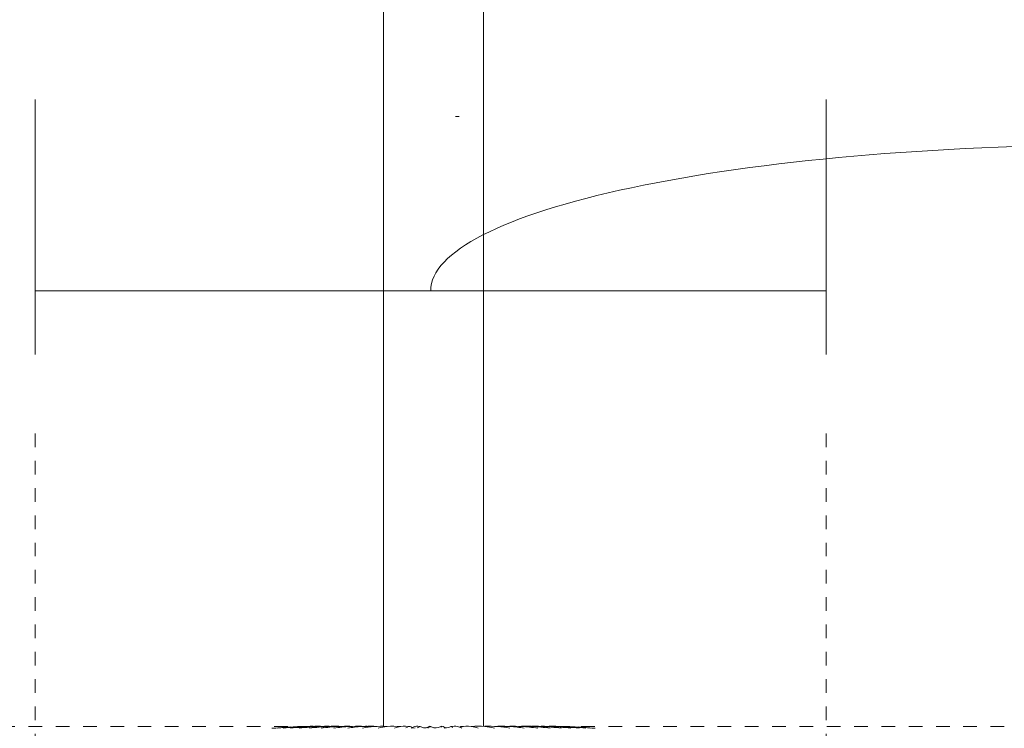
# Model space of a CAD drawing. Header units: millimetres. Extents: x 5734 to 11759, y -3101 to 7544.
# Tile 18 of 44: x 6503 to 6720, y 1538 to 1694. Entities that reach past the tile are written whole.
import ezdxf

# ---------------------------------------------------------------- set-up
doc = ezdxf.new("R2010")
doc.units = ezdxf.units.MM
doc.linetypes.add('Dash', pattern=[6, 3, -3])
doc.layers.add('A-ANNO-DIMS', color=7, linetype='Dash', lineweight=9, true_color=0xd2d2d2)
doc.layers.add('A-ANNO-DIMS-14', color=7, linetype='Continuous', lineweight=9)
doc.layers.add('E-LITE-EQPM', color=7, linetype='Continuous', lineweight=20)
doc.styles.add('Arial Narrow', font='ARIALN.TTF', dxfattribs={"height": 30.8})
doc.dimstyles.new('FARO_-_2_2mm_Arial_Narrow_mm_Inch_Right_1', dxfattribs={"dimscale": 304.8, "dimtxt": 31.521674, "dimasz": 0, "dimexe": 0.137795, "dimexo": 0.0625, "dimgap": 0.022966, "dimtad": 1, "dimdec": 0, "dimzin": 0, "dimdsep": 46, "dimtxsty": 'Arial Narrow', "dimblk1": 'NONE', "dimblk2": 'NONE', "dimsah": 1, "dimcen": 0.09, "dimadec": 0, "dimazin": 0, "dimtfac": 1, "dimtdec": 4, "dimtix": 1, "dimtmove": 1, "dimatfit": 3, "dimfxl": 0.045932, "dimfxlon": 1, "dimtvp": 1, "dimtolj": 1, "dimtzin": 0, "dimarcsym": 2})

# ---------------------------------------------------------------- blocks, each defined once
blk = doc.blocks.new('33395D-10 - 33395D-10 DECO FAN LED Black_wood ceiling fan with DC motor-524682-Alzado_PDF')
at = {"layer": 'E-LITE-EQPM'}
for p, q in [((6583.11, 1942), (6583.11, 1538.51)), ((6605.11, 1538.5), (6605.11, 1942)), ((6588.42, 1538.23), (6588.05, 1538.17)), ((6589.52, 1538.26), (6589.23, 1538.36)), ((6589.27, 1538.12), (6590.08, 1538.17)), ((6593.16, 1538.48), (6592.52, 1538.18)), ((6592.86, 1538.23), (6592.53, 1538.18)), ((6593.46, 1538.48), (6593.04, 1538.28)), ((6596.35, 1538.43), (6596.85, 1538.19)), ((6596.85, 1538.19), (6596.73, 1538.18)), ((6598.41, 1538.27), (6598.2, 1538.35)), ((6600.13, 1538.48), (6599.88, 1538.34))]:
    blk.add_line(p, q, dxfattribs=at)
at = {"layer": 'E-LITE-EQPM', "flags": 128}
for points in [[(6591.22, 1538.48), (6590.75, 1538.26), (6590.52, 1538.21)], [(6592.47, 1538.17), (6591.95, 1538.21), (6591.45, 1538.36)], [(6595.71, 1538.48), (6595.24, 1538.26), (6594.72, 1538.17), (6594.2, 1538.21), (6593.69, 1538.36)], [(6597.94, 1538.48), (6597.47, 1538.26), (6596.96, 1538.17), (6596.56, 1538.19)]]:
    blk.add_lwpolyline(points, dxfattribs=at)
at = {"layer": 'E-LITE-EQPM'}
for points in [[(6558.58, 1538.07), (6558.73, 1538.09), (6558.89, 1538.11), (6559.04, 1538.12)], [(6559.04, 1538.07), (6560.22, 1538.21), (6561.41, 1538.31), (6562.59, 1538.38)], [(6561.39, 1538.33), (6561.53, 1538.34), (6561.67, 1538.35), (6561.81, 1538.35)], [(6564.2, 1538.47), (6564.33, 1538.47), (6564.46, 1538.47), (6564.6, 1538.48)], [(6564.6, 1538.47), (6564.83, 1538.47), (6565.07, 1538.48), (6565.31, 1538.49)], [(6567.02, 1538.52), (6567.14, 1538.52), (6567.26, 1538.52), (6567.38, 1538.52)], [(6567.38, 1538.52), (6567.48, 1538.52), (6567.58, 1538.52), (6567.67, 1538.52)], [(6568.03, 1538.52), (6568.34, 1538.52), (6568.65, 1538.52), (6568.96, 1538.52)], [(6568.96, 1538.52), (6569.08, 1538.52), (6569.19, 1538.52), (6569.3, 1538.52)], [(6570.17, 1538.52), (6570.51, 1538.52), (6570.85, 1538.52), (6571.19, 1538.52)], [(6571.63, 1538.52), (6572.2, 1538.52), (6572.77, 1538.52), (6573.34, 1538.52)], [(6577.28, 1538.51), (6577.34, 1538.51), (6577.4, 1538.51), (6577.47, 1538.51)], [(6579.21, 1538.51), (6579.41, 1538.51), (6579.6, 1538.51), (6579.8, 1538.5)], [(6589.23, 1538.36), (6589.16, 1538.4), (6589.08, 1538.44), (6589.01, 1538.48)], [(6589.27, 1538.12), (6589.52, 1538.3), (6589.77, 1538.41), (6590.02, 1538.47)], [(6590.08, 1538.48), (6590.46, 1538.55), (6590.84, 1538.51), (6591.22, 1538.48)], [(6591.45, 1538.36), (6591.37, 1538.4), (6591.29, 1538.44), (6591.22, 1538.48)], [(6593.69, 1538.36), (6593.61, 1538.4), (6593.54, 1538.44), (6593.46, 1538.48)], [(6596.23, 1538.49), (6596.06, 1538.55), (6595.89, 1538.51), (6595.71, 1538.48)], [(6595.94, 1538.36), (6595.86, 1538.4), (6595.79, 1538.44), (6595.71, 1538.48)], [(6596.65, 1538.07), (6596.53, 1538.29), (6596.41, 1538.41), (6596.28, 1538.47)], [(6598.17, 1538.36), (6598.09, 1538.4), (6598.02, 1538.44), (6597.94, 1538.48)], [(6602.38, 1538.47), (6601.63, 1538.55), (6600.89, 1538.51), (6600.13, 1538.48)], [(6603.98, 1538.07), (6603.47, 1538.29), (6602.96, 1538.41), (6602.45, 1538.47)], [(6609.82, 1538.51), (6609.67, 1538.51), (6609.52, 1538.51), (6609.37, 1538.5)], [(6615.56, 1538.52), (6614.94, 1538.52), (6614.32, 1538.52), (6613.7, 1538.51)], [(6617.18, 1538.52), (6616.7, 1538.52), (6616.21, 1538.52), (6615.73, 1538.52)], [(6618.55, 1538.52), (6618.29, 1538.52), (6618.03, 1538.52), (6617.78, 1538.52)], [(6620.47, 1538.52), (6620.2, 1538.52), (6619.92, 1538.52), (6619.65, 1538.52)], [(6621, 1538.52), (6620.82, 1538.52), (6620.65, 1538.52), (6620.47, 1538.52)], [(6623.8, 1538.47), (6623.6, 1538.47), (6623.4, 1538.48), (6623.21, 1538.48)], [(6624.06, 1538.47), (6623.97, 1538.47), (6623.89, 1538.47), (6623.8, 1538.47)], [(6629.37, 1538.07), (6628.23, 1538.2), (6627.09, 1538.3), (6625.94, 1538.37)], [(6626.98, 1538.32), (6626.85, 1538.33), (6626.72, 1538.34), (6626.59, 1538.35)], [(6629.69, 1538.07), (6629.59, 1538.08), (6629.48, 1538.1), (6629.37, 1538.11)]]:
    blk.add_open_spline(points, degree=3, dxfattribs=at)
for points, knots in [([(6559.89, 1538.07), (6561.69, 1538.29), (6563.84, 1538.43), (6566, 1538.49), (6566.34, 1538.49)], [0, 0, 0, 0, 0.4, 0.475798, 0.475798, 0.475798, 0.475798]), ([(6561.11, 1538.07), (6562.85, 1538.29), (6565.04, 1538.44), (6567.23, 1538.49), (6567.68, 1538.5)], [0, 0, 0, 0, 0.4, 0.5017259, 0.5017259, 0.5017259, 0.5017259]), ([(6562.69, 1538.07), (6564.34, 1538.29), (6566.55, 1538.44), (6568.76, 1538.5), (6569.3, 1538.51)], [0, 0, 0, 0, 0.4, 0.5299242, 0.5299242, 0.5299242, 0.5299242]), ([(6564.61, 1538.07), (6566.17, 1538.29), (6568.37, 1538.45), (6570.56, 1538.5), (6571.19, 1538.51)], [0, 0, 0, 0, 0.4, 0.5614247, 0.5614247, 0.5614247, 0.5614247]), ([(6566.86, 1538.07), (6568.3, 1538.29), (6570.46, 1538.46), (6572.63, 1538.51), (6573.34, 1538.52)], [0, 0, 0, 0, 0.4, 0.5976852, 0.5976852, 0.5976852, 0.5976852]), ([(6569.41, 1538.07), (6570.72, 1538.29), (6572.82, 1538.48), (6574.93, 1538.52), (6575.72, 1538.52)], [0, 0, 0, 0, 0.4, 0.6409719, 0.6409719, 0.6409719, 0.6409719]), ([(6572.23, 1538.07), (6573.39, 1538.29), (6575.41, 1538.49), (6577.43, 1538.52), (6578.29, 1538.52)], [0, 0, 0, 0, 0.4, 0.6947829, 0.6947829, 0.6947829, 0.6947829]), ([(6575.28, 1538.07), (6576.28, 1538.29), (6578.21, 1538.51), (6580.13, 1538.53), (6581.04, 1538.52)], [0, 0, 0, 0, 0.4, 0.7652329, 0.7652329, 0.7652329, 0.7652329]), ([(6578.55, 1538.07), (6579.38, 1538.29), (6581.17, 1538.54), (6582.97, 1538.53), (6583.93, 1538.5)], [0, 0, 0, 0, 0.4, 0.8632122, 0.8632122, 0.8632122, 0.8632122]), ([(6581.98, 1538.07), (6582.63, 1538.29), (6584.26, 1538.58), (6585.89, 1538.51), (6586.85, 1538.48)], [0, 0, 0, 0, 0.4, 1, 1, 1, 1]), ([(6585.55, 1538.07), (6586.01, 1538.29), (6587.17, 1538.58), (6588.32, 1538.51), (6589.01, 1538.48)], [0, 0, 0, 0, 0.4, 1, 1, 1, 1]), ([(6592.92, 1538.07), (6593, 1538.29), (6593.18, 1538.58), (6593.36, 1538.51), (6593.46, 1538.48)], [0, 0, 0, 0, 0.4, 1, 1, 1, 1]), ([(6600.35, 1538.07), (6600.03, 1538.29), (6599.24, 1538.58), (6598.43, 1538.51), (6597.94, 1538.48)], [0, 0, 0, 0, 0.4, 1, 1, 1, 1]), ([(6607.5, 1538.07), (6606.81, 1538.29), (6605.13, 1538.57), (6603.44, 1538.52), (6602.45, 1538.49)], [0, 0, 0, 0, 0.4, 0.9635459, 0.9635459, 0.9635459, 0.9635459]), ([(6610.87, 1538.07), (6610, 1538.29), (6608.19, 1538.53), (6606.36, 1538.53), (6605.41, 1538.51)], [0, 0, 0, 0, 0.4, 0.8306437, 0.8306437, 0.8306437, 0.8306437]), ([(6614.07, 1538.07), (6613.03, 1538.29), (6611.09, 1538.51), (6609.15, 1538.53), (6608.25, 1538.52)], [0, 0, 0, 0, 0.4, 0.7415633, 0.7415633, 0.7415633, 0.7415633]), ([(6617.04, 1538.07), (6615.84, 1538.29), (6613.81, 1538.49), (6611.77, 1538.52), (6610.94, 1538.52)], [0, 0, 0, 0, 0.4, 0.6765443, 0.6765443, 0.6765443, 0.6765443]), ([(6619.76, 1538.07), (6618.42, 1538.29), (6616.31, 1538.47), (6614.2, 1538.52), (6613.44, 1538.52)], [0, 0, 0, 0, 0.4, 0.6260595, 0.6260595, 0.6260595, 0.6260595]), ([(6622.2, 1538.07), (6620.73, 1538.29), (6618.57, 1538.46), (6616.41, 1538.51), (6615.73, 1538.52)], [0, 0, 0, 0, 0.4, 0.584891, 0.584891, 0.584891, 0.584891]), ([(6624.33, 1538.07), (6622.75, 1538.29), (6620.57, 1538.45), (6618.38, 1538.5), (6617.78, 1538.51)], [0, 0, 0, 0, 0.4, 0.5499752, 0.5499752, 0.5499752, 0.5499752]), ([(6626.14, 1538.07), (6624.46, 1538.29), (6622.27, 1538.44), (6620.07, 1538.5), (6619.57, 1538.51)], [0, 0, 0, 0, 0.4, 0.5194013, 0.5194013, 0.5194013, 0.5194013]), ([(6627.59, 1538.07), (6625.83, 1538.29), (6623.66, 1538.43), (6621.49, 1538.49), (6621.08, 1538.5)], [0, 0, 0, 0, 0.4, 0.4918397, 0.4918397, 0.4918397, 0.4918397]), ([(6628.67, 1538.07), (6626.85, 1538.29), (6624.73, 1538.43), (6622.6, 1538.48), (6622.3, 1538.49)], [0, 0, 0, 0, 0.4, 0.4663351, 0.4663351, 0.4663351, 0.4663351])]:
    blk.add_open_spline(points, degree=3, knots=knots, dxfattribs=at)
blk = doc.blocks.new('DIMBLOCK9-Alzado_PDF')
at = {"layer": 'A-ANNO-DIMS-14', "color": 251, "true_color": 0x5b5b5b, "transparency": 16777216}
for p, q in [((6506.58, 1620.3), (6506.58, 1676.3)), ((6680.46, 1620.3), (6680.46, 1676.3)), ((6506.58, 1634.3), (6680.46, 1634.3)), ((6506.58, 1634.3), (6506.58, 1620.3)), ((6680.46, 1634.3), (6680.46, 1620.3))]:
    blk.add_line(p, q, dxfattribs=at)
blk.add_ellipse((6744.16, 1634.3), major_axis=(150.64, 0), ratio=0.212534, start_param=1.570796, end_param=3.141593, dxfattribs=at)
at = {"layer": 'A-ANNO-DIMS-14', "color": 0, "transparency": 16777216, "insert": (6744.16, 1681.1), "char_height": 30.8, "width": 213.1466, "attachment_point": 1, "line_spacing_factor": 0.974696, "style": 'Arial Narrow'}
blk.add_mtext('Ø174 / 6.8"', dxfattribs=at)
blk = doc.blocks.new('_None')

msp = doc.modelspace()

# ---------------------------------------------------------------- linework, layer by layer
at = {"layer": 'A-ANNO-DIMS'}
for p, q in [((6506.58, 1467.89), (6506.58, 1602.89)), ((6680.46, 1467.89), (6680.46, 1602.89)), ((6580.1, 1538.48), (5941.89, 1538.48)), ((6608.59, 1538.48), (7246.81, 1538.48))]:
    msp.add_line(p, q, dxfattribs=at)
at = {"layer": 'E-LITE-EQPM'}
msp.add_line((6598.95, 1672.59), (6599.77, 1672.59), dxfattribs=at)

# ---------------------------------------------------------------- block references
msp.add_blockref('33395D-10 - 33395D-10 DECO FAN LED Black_wood ceiling fan with DC motor-524682-Alzado_PDF', (0, 0), dxfattribs=at)

# ---------------------------------------------------------------- dimensions: what is measured, and where the dimension line sits
at = {"layer": 'A-ANNO-DIMS', "color": 251, "linetype": 'Continuous', "true_color": 0x5b5b5b}
dim = msp.add_linear_dim(base=(6680.46, 1634.3), p1=(6506.58, 1620.3), p2=(6680.46, 1620.3), text='Ø<>', dimstyle='FARO_-_2_2mm_Arial_Narrow_mm_Inch_Right_1', override={"dimpost": '<>', "dimfxl": 173.888085}, dxfattribs=at)
dim.commit()
dim.dimension.update_dxf_attribs({"geometry": 'DIMBLOCK9-Alzado_PDF', "text_midpoint": (6850.74, 1660.57), "dimtype": 160})

doc.saveas('drawing.dxf')
